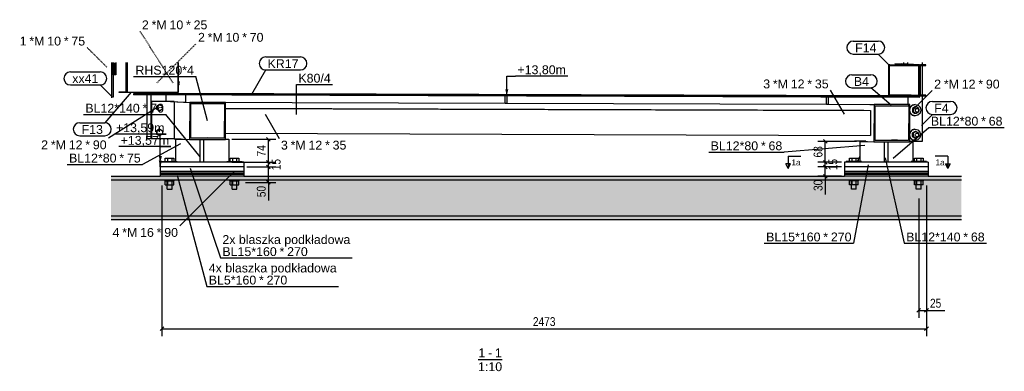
# Model space of a CAD drawing. Header units: millimetres. Extents: x 30 to 208467, y 44 to 15445.
# Tile 57 of 61: x 169083 to 172267, y 44 to 1182. Entities that reach past the tile are written whole.
import ezdxf

# ---------------------------------------------------------------- set-up
doc = ezdxf.new("R2010")
doc.units = ezdxf.units.MM
doc.linetypes.add('DXK_LINE_DOT2', pattern=[3.9198, 1.9599, -1.9599])
doc.linetypes.add('DXK_LINE_DOT4', pattern=[0.9408, 0.4704, -0.4704])
doc.styles.add('Arial', font='ARIAL.TTF', dxfattribs={"height": 0.2})
doc.styles.add('Arial Narrow', font='ARIALN.TTF', dxfattribs={"height": 0.2})

# ---------------------------------------------------------------- blocks, each defined once
blk = doc.blocks.new('Unknown-23 - 49521')
at = {"color": 5}
blk.add_line((170565.3, 82.5), (170643.1, 82.5), dxfattribs=at)
at = {"color": 5, "style": 'Arial'}
for s, height, p in [('1', 28.7, (170566.3, 90)), ('-', 28.7, (170597.6, 90)), ('1', 28.7, (170619.9, 90)), ('1:10', 28.65, (170565.3, 45))]:
    blk.add_text(s, height=height, dxfattribs=at).set_placement(p)
blk = doc.blocks.new('Part-49608 - 49521')
at = {"color": 7}
for p, q in [((169666.7, 720.6), (169666.7, 794.3)), ((169676.3, 794.3), (169678.7, 794.3)), ((169678.7, 720.6), (169678.7, 794.3))]:
    blk.add_line(p, q, dxfattribs=at)
blk = doc.blocks.new('Part-49609 - 49521')
at = {"color": 7}
for p, q in [((169586.7, 795.6), (169586.7, 720.6)), ((169586.7, 795.6), (169609.2, 795.5)), ((169586.7, 795.4), (169612.4, 795.3))]:
    blk.add_line(p, q, dxfattribs=at)
blk = doc.blocks.new('Part-49601 - 49521')
at = {"color": 7}
for p, q in [((169748.6, 895.5), (171813.3, 888.8)), ((169748.6, 894.5), (171834.4, 887.7)), ((171813.3, 888.8), (171834.4, 887.7)), ((171834.4, 887.7), (171834.1, 807.7)), ((169748.4, 814.5), (171834.1, 807.7))]:
    blk.add_line(p, q, dxfattribs=at)
blk = doc.blocks.new('Part-49602 - 49521')
at = {"color": 7}
for p, q in [((169605.6, 795.7), (169582.7, 796.8)), ((169605.6, 795.5), (169605.6, 795.7)), ((169678.7, 762.6), (169678.9, 762.6)), ((169678.7, 756.9), (169678.9, 757)), ((169586.3, 720.6), (169586.7, 721.8))]:
    blk.add_line(p, q, dxfattribs=at)
blk = doc.blocks.new('Part-49603 - 49521')
at = {"color": 7}
for p, q in [((171819.6, 788.5), (171783.4, 790.3)), ((171819.5, 788.3), (171819.6, 788.5)), ((171791.9, 720.6), (171799.7, 739.6))]:
    blk.add_line(p, q, dxfattribs=at)
blk = doc.blocks.new('Bolt-76078 - 49521')
at = {"color": 136}
for p, q in [((171961.9, 891.4), (171963.8, 898.5)), ((171963, 898.5), (171961.9, 894.4)), ((171969.6, 905.3), (171963, 898.5)), ((171963.8, 898.5), (171970.4, 905.2)), ((171978.6, 907.7), (171969.6, 905.3)), ((171970.1, 894.7), (171970, 883.7)), ((171979.3, 900.2), (171970.1, 894.7)), ((171970.1, 894.7), (171972.6, 894.6)), ((171970.4, 905.2), (171979.3, 907.7)), ((171981.8, 900), (171972.6, 894.6)), ((171972.6, 894.6), (171972.6, 883.6)), ((171978.6, 907.7), (171979.3, 907.7)), ((171979.3, 907.7), (171988.3, 905.2)), ((171981.8, 900), (171979.3, 900.2)), ((171979.6, 888.9), (171980.3, 891.9)), ((171980.3, 891.9), (171982.5, 894.1)), ((171991, 894.6), (171981.8, 900)), ((171981.8, 895.1), (171985.4, 894.9)), ((171982.5, 894.1), (171985.4, 894.9)), ((171985.4, 894.9), (171988.3, 894.1)), ((171988.3, 905.2), (171994.8, 898.4)), ((171988.3, 894.1), (171990.4, 891.9)), ((171990.4, 891.9), (171991.2, 888.9)), ((171991, 889.6), (171991, 894.6)), ((171994.8, 898.4), (171997.1, 889.2)), ((171963.7, 880), (171961.9, 887)), ((171961.9, 884.1), (171963, 880)), ((171963, 880), (171969.5, 873.2)), ((171970.2, 873.2), (171963.7, 880)), ((171969.5, 873.2), (171978.4, 870.7)), ((171972.6, 883.6), (171970, 883.7)), ((171970, 883.7), (171979.2, 878.2)), ((171979.2, 870.7), (171970.2, 873.2)), ((171981.8, 878.1), (171972.6, 883.6)), ((171978.4, 870.7), (171979.2, 870.7)), ((171981.8, 878.1), (171979.2, 878.2)), ((171988.1, 873.2), (171979.2, 870.7)), ((171980.3, 885.9), (171979.6, 888.9)), ((171982.4, 883.7), (171980.3, 885.9)), ((171991, 883.6), (171981.8, 878.1)), ((171981.8, 883.1), (171985.3, 882.9)), ((171985.3, 882.9), (171982.4, 883.7)), ((171988.2, 883.7), (171985.3, 882.9)), ((171994.7, 879.9), (171988.1, 873.2)), ((171990.4, 885.9), (171988.2, 883.7)), ((171991.2, 888.9), (171990.4, 885.9)), ((171991, 883.6), (171991, 888.2)), ((171997.1, 889.2), (171994.7, 879.9)), ((171961.6, 804), (171962.7, 800)), ((171961.7, 811.5), (171963.5, 818.5)), ((171962.7, 818.5), (171961.7, 814.5)), ((171963.4, 800), (171961.7, 806.9)), ((171969.3, 825.3), (171962.7, 818.5)), ((171962.7, 800), (171969.2, 793.2)), ((171969.9, 793.2), (171963.4, 800)), ((171963.5, 818.5), (171970.1, 825.2)), ((171978.3, 827.7), (171969.3, 825.3)), ((171969.8, 814.7), (171969.7, 803.7)), ((171972.3, 803.6), (171969.7, 803.7)), ((171969.7, 803.7), (171978.9, 798.2)), ((171979, 820.2), (171969.8, 814.7)), ((171969.8, 814.7), (171972.3, 814.6)), ((171970.1, 825.2), (171979, 827.7)), ((171981.5, 820.1), (171972.3, 814.6)), ((171972.3, 814.6), (171972.3, 803.6)), ((171981.5, 798.1), (171972.3, 803.6)), ((171978.3, 827.7), (171979, 827.7)), ((171981.5, 798.1), (171978.9, 798.2)), ((171979, 827.7), (171988, 825.2)), ((171981.5, 820.1), (171979, 820.2)), ((171979.3, 808.9), (171980, 811.9)), ((171980, 805.9), (171979.3, 808.9)), ((171980, 811.9), (171982.2, 814.1)), ((171982.1, 803.7), (171980, 805.9)), ((171990.7, 814.6), (171981.5, 820.1)), ((171981.5, 815.1), (171985.1, 814.9)), ((171990.7, 803.6), (171981.5, 798.1)), ((171981.5, 803.1), (171985, 802.9)), ((171985, 802.9), (171982.1, 803.7)), ((171982.2, 814.1), (171985.1, 814.9)), ((171987.9, 803.7), (171985, 802.9)), ((171985.1, 814.9), (171988, 814.1)), ((171994.4, 800), (171987.8, 793.2)), ((171990.1, 805.9), (171987.9, 803.7)), ((171988, 825.2), (171994.5, 818.5)), ((171988, 814.1), (171990.1, 811.9)), ((171990.1, 811.9), (171990.9, 808.9)), ((171990.9, 808.9), (171990.1, 805.9)), ((171990.7, 809.6), (171990.7, 814.6)), ((171990.7, 803.6), (171990.7, 808.2)), ((171996.8, 809.2), (171994.4, 800)), ((171994.5, 818.5), (171996.8, 809.2)), ((171969.2, 793.2), (171978.1, 790.8)), ((171978.9, 790.7), (171969.9, 793.2)), ((171978.1, 790.8), (171978.9, 790.7)), ((171987.8, 793.2), (171978.9, 790.7))]:
    blk.add_line(p, q, dxfattribs=at)
blk = doc.blocks.new('Part-49604 - 49521')
at = {"color": 7}
for p, q in [((169570.6, 917.4), (169632.7, 914.3)), ((169632.7, 914.3), (169632.3, 794.3)), ((169748.7, 914.3), (169632.7, 914.3)), ((169636.1, 798.3), (169636.5, 910.3)), ((169636.5, 910.3), (169744.8, 910.3)), ((169742.9, 914.6), (169748.7, 914.3)), ((169744.8, 910.3), (169744.5, 798.3)), ((169748.3, 794.3), (169748.7, 914.3)), ((169582.7, 796.8), (169632.3, 794.3)), ((169744.5, 798.3), (169636.1, 798.3)), ((169690.6, 801), (169744.5, 798.3)), ((169632.3, 794.3), (169676.3, 794.3)), ((169678.7, 794.3), (169748.3, 794.3))]:
    blk.add_line(p, q, dxfattribs=at)
blk = doc.blocks.new('Part-76048 - 49521')
blk.add_hatch(color=6).paths.add_polyline_path([(169430.1, 1043), (169427.6, 1043), (169427.6, 948.9), (169405, 948.9), (169405, 946.9), (169430.1, 946.9)])
at = {"color": 7}
for p, q in [((169427.6, 948.9), (169427.6, 1043)), ((169430.1, 1043), (169430.1, 946.9)), ((169595.3, 1043), (169595.3, 946.9)), ((169405, 946.9), (169405, 948.9)), ((169405, 948.9), (169427.6, 948.9)), ((169430.1, 946.9), (169405, 946.9)), ((169595.3, 946.9), (169430.1, 946.9))]:
    blk.add_line(p, q, dxfattribs=at)
blk = doc.blocks.new('Part-49605 - 49521')
at = {"color": 7}
for p, q in [((169807.7, 720.6), (169537.7, 720.6)), ((169537.7, 720.6), (169537.7, 705.6)), ((169807.7, 705.6), (169537.7, 705.6)), ((169807.7, 720.6), (169807.7, 705.6))]:
    blk.add_line(p, q, dxfattribs=at)
blk = doc.blocks.new('Part-49606 - 49521')
at = {"color": 7}
for p, q in [((172020.7, 720.6), (171750.7, 720.6)), ((171750.7, 720.6), (171750.7, 705.6)), ((172020.7, 705.6), (171750.7, 705.6)), ((172020.7, 720.6), (172020.7, 705.6))]:
    blk.add_line(p, q, dxfattribs=at)
blk = doc.blocks.new('Bolt-76079 - 49521')
at = {"color": 136}
for p, q in [((171766.8, 723.6), (171766.8, 733.6)), ((171766.8, 733.6), (171794.5, 733.6)), ((171773.7, 733.6), (171773.7, 723.6)), ((171787.6, 733.6), (171787.6, 723.6)), ((171794.5, 733.6), (171794.5, 723.6)), ((171976.8, 723.6), (171976.8, 733.6)), ((171976.8, 733.6), (172004.5, 733.6)), ((171983.7, 733.6), (171983.7, 723.6)), ((171997.6, 733.6), (171997.6, 723.6)), ((172004.5, 733.6), (172004.5, 723.6)), ((171805.7, 723.6), (171755.7, 723.6)), ((171755.7, 723.6), (171755.7, 720.6)), ((171772.7, 723.6), (171772.7, 720.6)), ((171788.7, 723.6), (171788.7, 720.6)), ((171805.7, 720.6), (171805.7, 723.6)), ((172015.7, 723.6), (171965.7, 723.6)), ((171965.7, 720.6), (171965.7, 723.6)), ((171982.7, 723.6), (171982.7, 720.6)), ((171998.7, 723.6), (171998.7, 720.6)), ((172015.7, 723.6), (172015.7, 720.6)), ((171765.7, 663.8), (171765.7, 660.8)), ((171795.7, 660.8), (171765.7, 660.8)), ((171766.8, 647.8), (171766.8, 660.8)), ((171794.5, 647.8), (171766.8, 647.8)), ((171772.7, 633.6), (171772.7, 663.8)), ((171773.7, 660.8), (171773.7, 647.8)), ((171787.6, 660.8), (171787.6, 647.8)), ((171788.7, 633.6), (171788.7, 663.8)), ((171794.5, 647.8), (171794.5, 660.8)), ((171795.7, 660.8), (171795.7, 663.8)), ((171975.7, 660.8), (171975.7, 663.8)), ((172005.7, 660.8), (171975.7, 660.8)), ((171976.8, 647.8), (171976.8, 660.8)), ((172004.5, 647.8), (171976.8, 647.8)), ((171982.7, 633.6), (171982.7, 663.8)), ((171983.7, 660.8), (171983.7, 647.8)), ((171997.6, 660.8), (171997.6, 647.8)), ((171998.7, 633.6), (171998.7, 663.8)), ((172004.5, 647.8), (172004.5, 660.8)), ((172005.7, 660.8), (172005.7, 663.8)), ((171788.7, 633.6), (171772.7, 633.6)), ((171998.7, 633.6), (171982.7, 633.6))]:
    blk.add_line(p, q, dxfattribs=at)
blk = doc.blocks.new('Part-49610 - 49521')
at = {"color": 7}
for p, q in [((169678.9, 720.6), (169678.9, 794.3)), ((169748.3, 795), (169758.9, 795)), ((169748.3, 794.9), (169758.9, 794.9)), ((169758.9, 795), (169758.9, 720.6))]:
    blk.add_line(p, q, dxfattribs=at)
blk = doc.blocks.new('Part-49614 - 49521')
at = {"color": 7}
for p, q in [((171879.7, 720.6), (171879.7, 787.2)), ((171891.7, 720.6), (171891.7, 787.2))]:
    blk.add_line(p, q, dxfattribs=at)
blk = doc.blocks.new('Part-49615 - 49521')
at = {"color": 7}
for p, q in [((171799.7, 788.4), (171799.7, 720.6)), ((171799.7, 788.4), (171822, 788.3)), ((171799.7, 788.3), (171825.2, 788.2))]:
    blk.add_line(p, q, dxfattribs=at)
blk = doc.blocks.new('Part-76037 - 49521')
at = {"color": 7}
for p, q in [((169508, 916.9), (169507.6, 796.9)), ((169580.5, 916.9), (169508, 916.9)), ((169510.5, 916.8), (169508, 916.9)), ((169510.1, 796.8), (169510.5, 916.8)), ((169583, 916.8), (169510.5, 916.8)), ((169580.5, 916.9), (169583, 916.8)), ((169583, 916.8), (169582.7, 796.8)), ((169510.1, 796.8), (169507.6, 796.9)), ((169582.7, 796.8), (169510.1, 796.8))]:
    blk.add_line(p, q, dxfattribs=at)
blk = doc.blocks.new('Part-49616 - 49521')
at = {"color": 7}
for p, q in [((171961.6, 787.9), (171971.7, 787.9)), ((171961.6, 787.7), (171971.7, 787.7)), ((171971.7, 787.9), (171971.7, 720.6))]:
    blk.add_line(p, q, dxfattribs=at)
blk = doc.blocks.new('Part-49635 - 49521')
at = {"color": 7}
for p, q in [((169807.7, 705.6), (169537.7, 705.6)), ((169537.7, 705.6), (169537.7, 690.6)), ((169807.7, 705.6), (169807.7, 690.6)), ((169807.7, 690.6), (169537.7, 690.6))]:
    blk.add_line(p, q, dxfattribs=at)
blk = doc.blocks.new('Part-76046 - 49521')
blk.add_hatch(color=6).paths.add_polyline_path([(169393.6, 1043), (169385.4, 1043), (169385.4, 1003.8), (169393.6, 1003.8)])
at = {"color": 7}
for p, q in [((169385.4, 1003.8), (169385.4, 1043)), ((169393.6, 1043), (169393.6, 1003.8)), ((169393.6, 1003.8), (169385.4, 1003.8))]:
    blk.add_line(p, q, dxfattribs=at)
blk = doc.blocks.new('Bolt-76080 - 49521')
at = {"color": 136}
for p, q in [((169553.8, 723.6), (169553.8, 733.6)), ((169553.8, 733.6), (169581.5, 733.6)), ((169560.7, 733.6), (169560.7, 723.6)), ((169574.6, 733.6), (169574.6, 723.6)), ((169581.5, 733.6), (169581.5, 723.6)), ((169763.8, 723.6), (169763.8, 733.6)), ((169763.8, 733.6), (169791.5, 733.6)), ((169770.7, 733.6), (169770.7, 723.6)), ((169784.6, 733.6), (169784.6, 723.6)), ((169791.5, 733.6), (169791.5, 723.6)), ((169542.7, 723.6), (169592.7, 723.6)), ((169542.7, 723.6), (169542.7, 720.6)), ((169559.7, 723.6), (169559.7, 720.6)), ((169575.7, 723.6), (169575.7, 720.6)), ((169592.7, 720.6), (169592.7, 723.6)), ((169752.7, 723.6), (169802.7, 723.6)), ((169752.7, 720.6), (169752.7, 723.6)), ((169769.7, 723.6), (169769.7, 720.6)), ((169785.7, 723.6), (169785.7, 720.6)), ((169802.7, 723.6), (169802.7, 720.6)), ((169552.7, 663.8), (169552.7, 660.8)), ((169552.7, 660.8), (169582.7, 660.8)), ((169553.8, 647.8), (169553.8, 660.8)), ((169553.8, 647.8), (169581.5, 647.8)), ((169559.7, 633.6), (169559.7, 663.8)), ((169560.7, 660.8), (169560.7, 647.8)), ((169574.6, 660.8), (169574.6, 647.8)), ((169575.7, 633.6), (169575.7, 663.8)), ((169581.5, 647.8), (169581.5, 660.8)), ((169582.7, 660.8), (169582.7, 663.8)), ((169762.7, 660.8), (169762.7, 663.8)), ((169762.7, 660.8), (169792.7, 660.8)), ((169763.8, 647.8), (169763.8, 660.8)), ((169763.8, 647.8), (169791.5, 647.8)), ((169769.7, 633.6), (169769.7, 663.8)), ((169770.7, 660.8), (169770.7, 647.8)), ((169784.6, 660.8), (169784.6, 647.8)), ((169785.7, 633.6), (169785.7, 663.8)), ((169791.5, 647.8), (169791.5, 660.8)), ((169792.7, 660.8), (169792.7, 663.8)), ((169559.7, 633.6), (169575.7, 633.6)), ((169769.7, 633.6), (169785.7, 633.6))]:
    blk.add_line(p, q, dxfattribs=at)
blk = doc.blocks.new('Part-49637 - 49521')
at = {"color": 7}
for p, q in [((169807.7, 680.6), (169537.7, 680.6)), ((169537.7, 680.6), (169537.7, 675.6)), ((169807.7, 675.6), (169537.7, 675.6)), ((169807.7, 680.6), (169807.7, 675.6))]:
    blk.add_line(p, q, dxfattribs=at)
blk = doc.blocks.new('Part-49638 - 49521')
at = {"color": 7}
for p, q in [((169807.7, 685.6), (169537.7, 685.6)), ((169537.7, 685.6), (169537.7, 680.6)), ((169807.7, 680.6), (169537.7, 680.6)), ((169807.7, 685.6), (169807.7, 680.6))]:
    blk.add_line(p, q, dxfattribs=at)
blk = doc.blocks.new('Part-49639 - 49521')
at = {"color": 7}
for p, q in [((169807.7, 690.6), (169537.7, 690.6)), ((169537.7, 690.6), (169537.7, 685.6)), ((169807.7, 685.6), (169537.7, 685.6)), ((169807.7, 690.6), (169807.7, 685.6))]:
    blk.add_line(p, q, dxfattribs=at)
blk = doc.blocks.new('Part-49640 - 49521')
at = {"color": 7}
for p, q in [((172020.7, 705.6), (171750.7, 705.6)), ((171750.7, 705.6), (171750.7, 690.6)), ((172020.7, 705.6), (172020.7, 690.6)), ((172020.7, 690.6), (171750.7, 690.6))]:
    blk.add_line(p, q, dxfattribs=at)
blk = doc.blocks.new('Part-49903 - 49521')
at = {"color": 7}
for p, q in [((171697.7, 931.6), (171697.6, 908.3)), ((171956.2, 907.4), (171956.3, 930.8)), ((171692.5, 908.5), (171697.6, 908.3)), ((171697.6, 908.3), (171956.2, 907.4))]:
    blk.add_line(p, q, dxfattribs=at)
blk = doc.blocks.new('Part-49642 - 49521')
at = {"color": 7}
for p, q in [((172020.7, 685.6), (171750.7, 685.6)), ((171750.7, 685.6), (171750.7, 680.6)), ((172020.7, 680.6), (171750.7, 680.6)), ((172020.7, 685.6), (172020.7, 680.6))]:
    blk.add_line(p, q, dxfattribs=at)
blk = doc.blocks.new('Part-49643 - 49521')
at = {"color": 7}
for p, q in [((172020.7, 690.6), (171750.7, 690.6)), ((171750.7, 690.6), (171750.7, 685.6)), ((172020.7, 685.6), (171750.7, 685.6)), ((172020.7, 690.6), (172020.7, 685.6))]:
    blk.add_line(p, q, dxfattribs=at)
blk = doc.blocks.new('Bolt-76038 - 49521')
at = {"color": 136}
for p, q in [((169534.6, 907.7), (169525.9, 902.5)), ((169525.9, 902.5), (169527.8, 902.4)), ((169525.9, 902.5), (169525.9, 892.1)), ((169525.9, 892.1), (169527.8, 892)), ((169525.9, 892.1), (169534.6, 886.9)), ((169527.8, 902.4), (169536.5, 907.6)), ((169527.8, 892), (169527.8, 902.4)), ((169536.5, 886.8), (169527.8, 892)), ((169536.5, 907.6), (169534.6, 907.7)), ((169536.5, 907.6), (169545.2, 902.4)), ((169545.2, 892), (169536.5, 886.8)), ((169545.2, 902.4), (169545.2, 892)), ((169534.6, 886.9), (169536.5, 886.8)), ((169534.4, 827.7), (169525.7, 822.5)), ((169525.7, 822.5), (169527.6, 822.4)), ((169525.7, 822.5), (169525.7, 812.1)), ((169525.7, 812.1), (169527.6, 812)), ((169525.7, 812.1), (169534.4, 806.9)), ((169527.6, 822.4), (169536.3, 827.6)), ((169527.6, 812), (169527.6, 822.4)), ((169536.3, 806.8), (169527.6, 812)), ((169534.4, 827.7), (169536.3, 827.6)), ((169534.4, 806.9), (169536.3, 806.8)), ((169536.3, 827.6), (169545, 822.4)), ((169545, 812), (169536.3, 806.8)), ((169545, 822.4), (169545, 812))]:
    blk.add_line(p, q, dxfattribs=at)
blk = doc.blocks.new('Part-49646 - 49521')
at = {"color": 7}
for p, q in [((172020.7, 680.6), (171750.7, 680.6)), ((171750.7, 680.6), (171750.7, 675.6)), ((172020.7, 675.6), (171750.7, 675.6)), ((172020.7, 680.6), (172020.7, 675.6))]:
    blk.add_line(p, q, dxfattribs=at)
blk = doc.blocks.new('Part-49647 - 49521')
blk.add_hatch(color=96).paths.add_polyline_path([(169378.7, 535.8), (172128.3, 535.8), (172128.3, 675.8), (172020.7, 675.8), (172020.7, 675.6), (171750.7, 675.6), (171750.7, 675.8), (169807.7, 675.8), (169807.7, 675.6), (169537.7, 675.6), (169537.7, 675.8), (169378.7, 675.8)])
at = {"color": 96}
for p, q in [((169378.7, 675.8), (169537.7, 675.8)), ((169807.7, 675.8), (171750.7, 675.8)), ((172020.7, 675.8), (172128.3, 675.8)), ((169378.7, 663.8), (172128.3, 663.8)), ((169378.7, 547.8), (172128.3, 547.8)), ((169378.7, 535.8), (172128.3, 535.8))]:
    blk.add_line(p, q, dxfattribs=at)
blk = doc.blocks.new('Part-76043 - 49521')
at = {"color": 7}
for p, q in [((169572.6, 943.5), (169450.6, 941.9)), ((169450.6, 941.9), (171991.8, 933.7)), ((169450.6, 941.9), (169450.6, 938.9)), ((171991.8, 930.7), (169450.6, 938.9)), ((171893.9, 935.9), (169572.6, 943.5)), ((171991.8, 933.7), (171949.8, 935.8)), ((171991.8, 933.7), (171991.8, 930.7))]:
    blk.add_line(p, q, dxfattribs=at)
blk = doc.blocks.new('Part-49899 - 49521')
at = {"color": 7}
for p, q in [((169618.9, 938.4), (169618.8, 915)), ((170653.1, 911.7), (170653.2, 935)), ((169570.6, 917.4), (169618.8, 915)), ((169618.8, 915), (170653.1, 911.7))]:
    blk.add_line(p, q, dxfattribs=at)
blk = doc.blocks.new('Part-76061 - 49521')
at = {"color": 7}
blk.add_line((169595.3, 946.9), (169595.3, 1043), dxfattribs=at)
blk = doc.blocks.new('Part-49900 - 49521')
at = {"color": 7}
for p, q in [((170658.3, 935), (170658.3, 911.7)), ((171692.5, 908.3), (171692.6, 931.6)), ((170653.1, 911.9), (170658.3, 911.7)), ((170658.3, 911.7), (171692.5, 908.3))]:
    blk.add_line(p, q, dxfattribs=at)
blk = doc.blocks.new('Bolt-76067 - 49521')
at = {"color": 136}
for p, q in [((169595.3, 1021.5), (169598.1, 1021.5)), ((169598.8, 1020.8), (169598.1, 1021.5)), ((169599.2, 1019), (169598.8, 1020.8)), ((169599.4, 1016.5), (169599.2, 1019)), ((169595.3, 1011.5), (169598.1, 1011.5)), ((169598.1, 1011.5), (169598.7, 1012.2)), ((169598.7, 1012.2), (169599.2, 1014)), ((169599.2, 1014), (169599.4, 1016.5)), ((169595.3, 981.6), (169598, 981.6)), ((169595.3, 971.6), (169598, 971.6)), ((169598.6, 980.9), (169598, 981.6)), ((169598, 971.6), (169598.6, 972.2)), ((169599.1, 979), (169598.6, 980.9)), ((169598.6, 972.2), (169599.1, 974)), ((169599.3, 976.5), (169599.1, 979)), ((169599.1, 974), (169599.3, 976.5))]:
    blk.add_line(p, q, dxfattribs=at)
blk = doc.blocks.new('Part-76035 - 49521')
at = {"color": 7}
for p, q in [((169494.9, 797.6), (169495.3, 938.8)), ((169495.3, 942.5), (169495.3, 946.9)), ((169507.6, 796.9), (169508, 938.7)), ((169508, 942.7), (169508.1, 946.9)), ((169556.3, 916.9), (169556.4, 938.6)), ((169556.4, 943.3), (169556.4, 946.9)), ((169507.6, 796.9), (169494.9, 797.6))]:
    blk.add_line(p, q, dxfattribs=at)
blk = doc.blocks.new('Part-76039 - 49521')
at = {"color": 7}
for p, q in [((171942.1, 1039.3), (171942.1, 1043)), ((171954.8, 1038.6), (171954.8, 1043)), ((172002.8, 938.2), (172003.1, 1033.7)), ((172003.1, 1036.2), (172003.1, 1043)), ((171954.4, 935.5), (171954.4, 935.8)), ((172002.3, 788.8), (172002.8, 935.7)), ((171961.6, 788.8), (172002.3, 788.8))]:
    blk.add_line(p, q, dxfattribs=at)
blk = doc.blocks.new('Part-76040 - 49521')
at = {"color": 7}
for p, q in [((171912.7, 1039.8), (171992.6, 1035.8)), ((171933.4, 1039.7), (172013.8, 1035.7)), ((171994.1, 937.8), (171994.5, 1033.8)), ((172013.8, 1035.7), (171995.7, 1035.7)), ((171996.1, 937.7), (171996.4, 1033.7)), ((171996.4, 1033.7), (172013.8, 1033.7)), ((172013.8, 1033.7), (172013.8, 1035.7)), ((171992.4, 935.8), (171994.1, 935.7)), ((171994.1, 935.7), (171994.1, 935.8)), ((171994.1, 935.7), (172013.5, 935.7)), ((171996.1, 938.6), (172013.5, 937.7)), ((172013.5, 937.7), (171996.1, 937.7)), ((172013.5, 935.7), (172013.5, 937.7))]:
    blk.add_line(p, q, dxfattribs=at)
blk = doc.blocks.new('Part-76044 - 49521')
blk.add_hatch(color=6).paths.add_polyline_path([(169385.4, 1043), (169380.4, 1043), (169380.4, 930.8), (169385.4, 930.8)])
at = {"color": 7}
for p, q in [((169380.4, 930.8), (169380.4, 1043)), ((169385.4, 1043), (169385.4, 930.8)), ((169378.7, 930.8), (169380.4, 930.8)), ((169385.4, 930.8), (169380.4, 930.8))]:
    blk.add_line(p, q, dxfattribs=at)
blk = doc.blocks.new('Part-76049 - 49521')
blk.add_hatch(color=6).paths.add_polyline_path([(171896.9, 1035.8), (171894.4, 1035.8), (171894.4, 935.8), (171896.9, 935.8), (171896.9, 937.8), (171896.4, 937.8), (171896.4, 1033.8), (171896.9, 1033.8)])
at = {"color": 7}
for p, q in [((171893.9, 1035.8), (171894.4, 1035.8)), ((171893.9, 935.8), (171893.9, 1035.8)), ((171896.9, 1035.8), (171894.4, 1035.8)), ((171894.4, 1035.8), (171894.4, 935.8)), ((171896.4, 1033.8), (171896.9, 1033.8)), ((171896.4, 937.8), (171896.4, 1033.8)), ((171896.9, 1033.8), (171896.9, 1035.8)), ((171894.4, 935.8), (171893.9, 935.8)), ((171894.4, 935.8), (171896.9, 935.8)), ((171896.9, 937.8), (171896.4, 937.8)), ((171896.9, 935.8), (171896.9, 937.8))]:
    blk.add_line(p, q, dxfattribs=at)
blk = doc.blocks.new('Part-76055 - 49521')
for points in [[(171966.1, 1035.8), (171896.9, 1035.8), (171896.9, 1033.8), (171966.1, 1033.8)], [(171966.1, 937.8), (171896.9, 937.8), (171896.9, 935.8), (171966.1, 935.8)]]:
    blk.add_hatch(color=6).paths.add_polyline_path(points)
at = {"color": 7}
for p, q in [((171893.9, 935.8), (171893.9, 1035.8)), ((171896.9, 1033.8), (171896.9, 1035.8)), ((171896.9, 1035.8), (171966.1, 1035.8)), ((171896.9, 1033.8), (171966.1, 1033.8)), ((171966.1, 1035.8), (171995.7, 1035.8)), ((171966.1, 1033.8), (171966.1, 1035.8)), ((171966.1, 1033.8), (171995.7, 1033.8)), ((171991.1, 937.8), (171991.1, 1033.8)), ((171995.7, 1033.8), (171995.7, 1035.8)), ((171966.1, 937.8), (171896.9, 937.8)), ((171896.9, 937.8), (171896.9, 935.8)), ((171896.9, 935.8), (171966.1, 935.8)), ((171966.1, 937.8), (171995.7, 937.8)), ((171966.1, 935.8), (171966.1, 937.8)), ((171995.7, 935.8), (171966.1, 935.8)), ((171995.7, 937.8), (171995.7, 935.8))]:
    blk.add_line(p, q, dxfattribs=at)
blk = doc.blocks.new('Part-76069 - 49521')
at = {"color": 7}
for p, q in [((171832.1, 907.8), (171845.9, 907.2)), ((171845.9, 907.2), (171845.5, 787.2)), ((171962, 907.2), (171845.9, 907.2)), ((171849.4, 791.2), (171849.8, 903.2)), ((171849.8, 903.2), (171958.1, 903.2)), ((171956.2, 907.4), (171962, 907.2)), ((171958.1, 903.2), (171957.7, 791.2)), ((171961.6, 787.2), (171962, 907.2)), ((171783.4, 790.3), (171845.5, 787.2)), ((171845.5, 787.2), (171961.6, 787.2)), ((171957.7, 791.2), (171849.4, 791.2)), ((171903.4, 793.9), (171957.7, 791.2))]:
    blk.add_line(p, q, dxfattribs=at)
blk = doc.blocks.new('StraightDimension-50742 - 49521')
at = {"color": 174}
for p, q in [((172015.7, 645.6), (172015.7, 217.4)), ((171990.7, 603.6), (171990.7, 217.4)), ((171996.7, 247.4), (171984.7, 235.4)), ((171990.7, 241.4), (172015.7, 241.4)), ((172009.7, 235.4), (172021.7, 247.4)), ((172015.7, 241.4), (172074.6, 241.4)), ((172015.7, 241.4), (172074.6, 241.4))]:
    blk.add_line(p, q, dxfattribs=at)
at = {"color": 30, "style": 'Arial Narrow'}
blk.add_text('25', height=28.63, dxfattribs=at).set_placement((172026.9, 250.4))
blk = doc.blocks.new('StraightDimension-50852 - 49521')
at = {"color": 174}
for p, q in [((169542.7, 645.6), (169542.7, 158)), ((172015.7, 645.6), (172015.7, 158)), ((169548.7, 188), (169536.7, 176)), ((169542.7, 182), (172015.7, 182)), ((172009.7, 176), (172021.7, 188))]:
    blk.add_line(p, q, dxfattribs=at)
at = {"color": 30, "style": 'Arial Narrow'}
blk.add_text('2473', height=28.63, dxfattribs=at).set_placement((170742.7, 191))
blk = doc.blocks.new('StraightDimension-50863 - 49521')
at = {"color": 174}
for p, q in [((171789.7, 788.3), (171664.2, 788.3)), ((171694.2, 782.3), (171682.2, 794.3)), ((171688.2, 720.6), (171688.2, 788.3)), ((171740.7, 720.6), (171664.2, 720.6)), ((171682.2, 726.6), (171694.2, 714.6))]:
    blk.add_line(p, q, dxfattribs=at)
at = {"color": 30, "style": 'Arial Narrow'}
blk.add_text('68', height=28.63, rotation=90.0002, dxfattribs=at).set_placement((171679.2, 736.2))
blk = doc.blocks.new('StraightDimension-50864 - 49521')
at = {"color": 174}
for p, q in [((171740.7, 720.6), (171664.2, 720.6)), ((171740.7, 705.6), (171664.2, 705.6)), ((171682.2, 726.6), (171694.2, 714.6)), ((171694.2, 699.6), (171682.2, 711.6)), ((171688.2, 705.6), (171688.2, 720.6))]:
    blk.add_line(p, q, dxfattribs=at)
at = {"color": 30, "style": 'Arial Narrow'}
blk.add_text('15', height=28.63, rotation=90.0002, dxfattribs=at).set_placement((171727.2, 694.8))
blk = doc.blocks.new('StraightDimension-50865 - 49521')
at = {"color": 174}
for p, q in [((171740.7, 705.6), (171664.2, 705.6)), ((171694.2, 699.6), (171682.2, 711.6)), ((171688.2, 675.6), (171688.2, 705.6)), ((171740.7, 675.6), (171664.2, 675.6)), ((171682.2, 681.6), (171694.2, 669.6)), ((171688.2, 675.6), (171688.2, 616.6)), ((171688.2, 675.6), (171688.2, 616.6))]:
    blk.add_line(p, q, dxfattribs=at)
at = {"color": 30, "style": 'Arial Narrow'}
blk.add_text('30', height=28.63, rotation=90.0002, dxfattribs=at).set_placement((171679.2, 627.8))
blk = doc.blocks.new('StraightDimension-50905 - 49521')
at = {"color": 174}
for p, q in [((169893.5, 788.9), (169881.5, 800.9)), ((169768.9, 794.9), (169911.5, 794.9)), ((169887.5, 720.6), (169887.5, 794.9)), ((169768.9, 720.6), (169911.5, 720.6)), ((169881.5, 726.6), (169893.5, 714.6))]:
    blk.add_line(p, q, dxfattribs=at)
at = {"color": 30, "style": 'Arial Narrow'}
blk.add_text('74', height=28.63, rotation=90.0002, dxfattribs=at).set_placement((169878.5, 739.5))
blk = doc.blocks.new('StraightDimension-50906 - 49521')
at = {"color": 174}
for p, q in [((169768.9, 720.6), (169911.5, 720.6)), ((169817.7, 705.6), (169911.5, 705.6)), ((169881.5, 726.6), (169893.5, 714.6)), ((169893.5, 699.6), (169881.5, 711.6)), ((169887.5, 705.6), (169887.5, 720.6))]:
    blk.add_line(p, q, dxfattribs=at)
at = {"color": 30, "style": 'Arial Narrow'}
blk.add_text('15', height=28.63, rotation=90.0002, dxfattribs=at).set_placement((169926.5, 694.8))
blk = doc.blocks.new('StraightDimension-76478 - 49521')
at = {"color": 174}
for p, q in [((169817.7, 705.6), (169911.5, 705.6)), ((169893.5, 699.6), (169881.5, 711.6)), ((169887.5, 655.6), (169887.5, 705.6)), ((169812.7, 655.6), (169911.5, 655.6)), ((169881.5, 661.6), (169893.5, 649.6)), ((169887.5, 655.6), (169887.5, 596.6)), ((169887.5, 655.6), (169887.5, 596.6))]:
    blk.add_line(p, q, dxfattribs=at)
at = {"color": 30, "style": 'Arial Narrow'}
blk.add_text('50', height=28.63, rotation=90.0002, dxfattribs=at).set_placement((169878.5, 607.8))
blk = doc.blocks.new('Mark-76141 - 49521')
at = {"color": 136}
blk.add_line((171750.2, 875.8), (171705.2, 953.7), dxfattribs=at)
at = {"color": 30, "style": 'Arial'}
for s, height, p in [('3', 28.7, (171487.5, 959.7)), ('*M', 28.65, (171518.7, 959.7)), ('12', 28.65, (171576.6, 959.7)), ('*', 28.7, (171630.1, 959.7)), ('35', 28.65, (171654.7, 959.7))]:
    blk.add_text(s, height=height, dxfattribs=at).set_placement(p)
blk = doc.blocks.new('SectionMark-51041 - 49521')
for points in [[(171568.7, 715.6), (171576.2, 715.6), (171568.7, 700.6)], [(172076.7, 715.6), (172084.2, 715.6), (172084.2, 700.6)]]:
    blk.add_hatch(color=5).paths.add_polyline_path(points)
at = {"color": 5}
for p, q in [((171568.7, 740.6), (171608.7, 740.6)), ((171568.7, 740.6), (171568.7, 700.6)), ((172084.2, 740.6), (172044.2, 740.6)), ((172084.2, 740.6), (172084.2, 700.6)), ((171568.7, 700.6), (171561.2, 715.6)), ((171576.2, 715.6), (171561.2, 715.6)), ((171568.7, 700.6), (171576.2, 715.6)), ((172076.7, 715.6), (172091.7, 715.6)), ((172084.2, 700.6), (172076.7, 715.6)), ((172091.7, 715.6), (172084.2, 700.6))]:
    blk.add_line(p, q, dxfattribs=at)
at = {"color": 5, "style": 'Arial'}
for p in [(171578.7, 710.6), (172044.6, 710.6)]:
    blk.add_text('1a', height=19.1, dxfattribs=at).set_placement(p)
blk = doc.blocks.new('Mark-50471 - 49521')
at = {"color": 136}
for p, q in [((169592, 679.3), (169688.4, 319.3)), ((169688.4, 319.3), (170114.1, 319.3))]:
    blk.add_line(p, q, dxfattribs=at)
at = {"color": 30, "style": 'Arial'}
for s, height, p in [('4x blaszka podkładowa', 28.652, (169694.4, 364.3)), ('BL5*160', 28.65, (169694.4, 325.3)), ('*', 28.7, (169856.9, 325.3)), ('270', 28.65, (169881.5, 325.3))]:
    blk.add_text(s, height=height, dxfattribs=at).set_placement(p)
blk = doc.blocks.new('Mark-49651 - 49521')
at = {"color": 136}
for p, q in [((169978.3, 875.4), (169978.3, 972.3)), ((169978.3, 972.3), (170094.9, 972.3))]:
    blk.add_line(p, q, dxfattribs=at)
at = {"color": 30, "style": 'Arial'}
blk.add_text('K80/4', height=28.65, dxfattribs=at).set_placement((169984.3, 978.3))
blk = doc.blocks.new('Mark-49654 - 49521')
at = {"color": 136}
for p in [(169451.3, 998.2), (169690.5, 854.3)]:
    blk.add_line(p, (169652.3, 998.2), dxfattribs=at)
at = {"color": 30, "style": 'Arial'}
blk.add_text('RHS120*4', height=28.65, dxfattribs=at).set_placement((169457.3, 1004.2))
blk = doc.blocks.new('Mark-49656 - 49521')
at = {"color": 136}
for p in [(171826.7, 712.9), (171491, 458.7)]:
    blk.add_line(p, (171779.1, 458.7), dxfattribs=at)
at = {"color": 30, "style": 'Arial'}
for s, height, p in [('BL15*160', 28.65, (171497, 464.7)), ('*', 28.7, (171681.8, 464.7)), ('270', 28.65, (171706.4, 464.7))]:
    blk.add_text(s, height=height, dxfattribs=at).set_placement(p)
blk = doc.blocks.new('Mark-49658 - 49521')
at = {"color": 136}
for p in [(169289.3, 875.3), (169666.7, 738.2)]:
    blk.add_line(p, (169555.1, 875.3), dxfattribs=at)
at = {"color": 30, "style": 'Arial'}
for s, height, p in [('BL12*140', 28.65, (169295.3, 881.3)), ('*', 28.7, (169480, 881.3)), ('76', 28.65, (169504.6, 881.3))]:
    blk.add_text(s, height=height, dxfattribs=at).set_placement(p)
blk = doc.blocks.new('Unknown-50646 - 49521')
blk.add_hatch(color=6).paths.add_polyline_path([(170663.3, 956.6), (170658.3, 936.6), (170653.3, 956.6)])
at = {"color": 6}
for p, q in [((170658.3, 936.6), (170658.3, 999.6)), ((170658.3, 999.6), (170686.7, 999.6)), ((170855.5, 999.6), (170686.7, 999.6))]:
    blk.add_line(p, q, dxfattribs=at)
at = {"color": 6, "style": 'Arial'}
blk.add_text('+13,80m', height=28.65, dxfattribs=at).set_placement((170692.7, 1005.6))
blk = doc.blocks.new('Mark-49659 - 49521')
at = {"color": 136}
for p in [(169603, 780.3), (169236.6, 713.9)]:
    blk.add_line(p, (169480.2, 713.9), dxfattribs=at)
at = {"color": 30, "style": 'Arial'}
for s, height, p in [('BL12*80', 28.65, (169242.6, 719.9)), ('*', 28.7, (169405.1, 719.9)), ('75', 28.65, (169429.7, 719.9))]:
    blk.add_text(s, height=height, dxfattribs=at).set_placement(p)
blk = doc.blocks.new('Mark-49661 - 49521')
at = {"color": 136}
for p, q in [((171882.4, 734.5), (171943.9, 458.7)), ((171943.9, 458.7), (172209.7, 458.7))]:
    blk.add_line(p, q, dxfattribs=at)
at = {"color": 30, "style": 'Arial'}
for s, height, p in [('BL12*140', 28.65, (171949.9, 464.7)), ('*', 28.7, (172134.7, 464.7)), ('68', 28.65, (172159.2, 464.7))]:
    blk.add_text(s, height=height, dxfattribs=at).set_placement(p)
blk = doc.blocks.new('Mark-49662 - 49521')
at = {"color": 136}
for p in [(171816, 774.5), (171311.6, 753.6)]:
    blk.add_line(p, (171555.2, 753.6), dxfattribs=at)
at = {"color": 30, "style": 'Arial'}
for s, height, p in [('BL12*80', 28.65, (171317.6, 759.6)), ('*', 28.7, (171480.1, 759.6)), ('68', 28.65, (171504.7, 759.6))]:
    blk.add_text(s, height=height, dxfattribs=at).set_placement(p)
blk = doc.blocks.new('Mark-49663 - 49521')
at = {"color": 136}
for p, q in [((171908, 734.4), (172023.7, 833.3)), ((172023.7, 833.3), (172267.3, 833.3))]:
    blk.add_line(p, q, dxfattribs=at)
at = {"color": 30, "style": 'Arial'}
for s, height, p in [('BL12*80', 28.65, (172029.7, 839.3)), ('*', 28.7, (172192.2, 839.3)), ('68', 28.65, (172216.8, 839.3))]:
    blk.add_text(s, height=height, dxfattribs=at).set_placement(p)
blk = doc.blocks.new('Unknown-50629 - 49521')
blk.add_hatch(color=6).paths.add_polyline_path([(169542.7, 740.6), (169537.7, 720.6), (169532.7, 740.6)])
at = {"color": 6}
for p, q in [((169557.1, 812.1), (169388.3, 812.1)), ((169537.7, 720.6), (169537.7, 812.1)), ((169537.7, 812.1), (169557.1, 812.1))]:
    blk.add_line(p, q, dxfattribs=at)
at = {"color": 6, "style": 'Arial'}
blk.add_text('+13,59m', height=28.65, dxfattribs=at).set_placement((169394.3, 818.1))
blk = doc.blocks.new('Mark-50430 - 49521')
at = {"color": 136}
for p, q in [((169634.4, 702.1), (169732.5, 411.3)), ((169732.5, 411.3), (170158.2, 411.3))]:
    blk.add_line(p, q, dxfattribs=at)
at = {"color": 30, "style": 'Arial'}
for s, height, p in [('2x blaszka podkładowa', 28.652, (169738.5, 456.3)), ('BL15*160', 28.65, (169738.5, 417.3)), ('*', 28.7, (169923.2, 417.3)), ('270', 28.65, (169947.8, 417.3))]:
    blk.add_text(s, height=height, dxfattribs=at).set_placement(p)
blk = doc.blocks.new('Unknown-50639 - 49521')
blk.add_hatch(color=6).paths.add_polyline_path([(169542.7, 725.6), (169537.7, 705.6), (169532.7, 725.6)])
at = {"color": 6}
for p, q in [((169572.1, 771.2), (169403.3, 771.2)), ((169537.7, 705.6), (169537.7, 771.2)), ((169537.7, 771.2), (169572.1, 771.2))]:
    blk.add_line(p, q, dxfattribs=at)
at = {"color": 6, "style": 'Arial'}
blk.add_text('+13,57m', height=28.65, dxfattribs=at).set_placement((169409.3, 777.2))
blk = doc.blocks.new('Mark-76139 - 49521')
at = {"color": 136}
blk.add_line((169527, 897.7), (169370.1, 798.8), dxfattribs=at)
at = {"color": 30, "style": 'Arial'}
for s, height, p in [('2', 28.7, (169152.4, 762.8)), ('*M', 28.65, (169183.6, 762.8)), ('12', 28.65, (169241.5, 762.8)), ('*', 28.7, (169295, 762.8)), ('90', 28.65, (169319.6, 762.8))]:
    blk.add_text(s, height=height, dxfattribs=at).set_placement(p)
blk = doc.blocks.new('Mark-76140 - 49521')
at = {"color": 136, "linetype": 'DXK_LINE_DOT4'}
blk.add_line((169364.3, 1028.8), (169300.6, 1092.4), dxfattribs=at)
at = {"color": 30, "style": 'Arial'}
for s, height, p in [('1', 28.7, (169082.9, 1098.4)), ('*M', 28.65, (169114.2, 1098.4)), ('10', 28.65, (169172.1, 1098.4)), ('*', 28.7, (169225.6, 1098.4)), ('75', 28.65, (169250.1, 1098.4))]:
    blk.add_text(s, height=height, dxfattribs=at).set_placement(p)
blk = doc.blocks.new('Mark-76142 - 49521')
at = {"color": 136}
blk.add_line((169876.8, 875.8), (169921.8, 797.8), dxfattribs=at)
at = {"color": 30, "style": 'Arial'}
for s, height, p in [('3', 28.7, (169927.8, 761.8)), ('*M', 28.65, (169959, 761.8)), ('12', 28.65, (170016.9, 761.8)), ('*', 28.7, (170070.4, 761.8)), ('35', 28.65, (170095, 761.8))]:
    blk.add_text(s, height=height, dxfattribs=at).set_placement(p)
blk = doc.blocks.new('Mark-76143 - 49521')
at = {"color": 136, "linetype": 'DXK_LINE_DOT2'}
blk.add_line((169579, 976.6), (169472.1, 1144.8), dxfattribs=at)
at = {"color": 30, "style": 'Arial'}
for s, height, p in [('2', 28.7, (169478.1, 1150.8)), ('*M', 28.65, (169509.4, 1150.8)), ('10', 28.65, (169567.3, 1150.8)), ('*', 28.7, (169620.8, 1150.8)), ('25', 28.65, (169645.4, 1150.8))]:
    blk.add_text(s, height=height, dxfattribs=at).set_placement(p)
blk = doc.blocks.new('Mark-76144 - 49521')
at = {"color": 136, "linetype": 'DXK_LINE_DOT2'}
blk.add_line((169526.4, 977.2), (169653.6, 1104.5), dxfattribs=at)
at = {"color": 30, "style": 'Arial'}
for s, height, p in [('2', 28.7, (169659.6, 1110.5)), ('*M', 28.65, (169690.9, 1110.5)), ('10', 28.65, (169748.8, 1110.5)), ('*', 28.7, (169802.3, 1110.5)), ('70', 28.65, (169826.9, 1110.5))]:
    blk.add_text(s, height=height, dxfattribs=at).set_placement(p)
blk = doc.blocks.new('Mark-76145 - 49521')
at = {"color": 136}
blk.add_line((171970.9, 889.6), (172034.5, 953.3), dxfattribs=at)
at = {"color": 30, "style": 'Arial'}
for s, height, p in [('2', 28.7, (172040.5, 959.3)), ('*M', 28.65, (172071.7, 959.3)), ('12', 28.65, (172129.6, 959.3)), ('*', 28.7, (172183.1, 959.3)), ('90', 28.65, (172207.7, 959.3))]:
    blk.add_text(s, height=height, dxfattribs=at).set_placement(p)
blk = doc.blocks.new('Mark-76146 - 49521')
at = {"color": 136}
blk.add_line((169777.7, 692.2), (169600.9, 515.4), dxfattribs=at)
at = {"color": 30, "style": 'Arial'}
for s, height, p in [('*M', 28.65, (169414.4, 479.4)), ('*', 28.7, (169525.8, 479.4)), ('4', 28.7, (169383.2, 479.4)), ('16', 28.65, (169472.3, 479.4)), ('90', 28.65, (169550.4, 479.4))]:
    blk.add_text(s, height=height, dxfattribs=at).set_placement(p)
blk = doc.blocks.new('Mark-76149 - 49521')
at = {"color": 136}
for p, q in [((172034.7, 917.4), (172093.4, 917.4)), ((171999.4, 840), (172034.7, 875.4)), ((172034.7, 875.4), (172093.4, 875.4))]:
    blk.add_line(p, q, dxfattribs=at)
for centre, start, end in [((172034.7, 896.4), 90, 270), ((172093.4, 896.4), 270, 90)]:
    blk.add_arc(centre, 21, start, end, dxfattribs=at)
at = {"color": 30, "style": 'Arial'}
blk.add_text('F4', height=28.65, dxfattribs=at).set_placement((172040.7, 881.4))
blk = doc.blocks.new('Mark-76151 - 49521')
at = {"color": 136}
for p, q in [((169878.6, 1061.2), (169990.7, 1061.2)), ((169833.6, 941.2), (169878.6, 1019.2)), ((169878.6, 1019.2), (169990.7, 1019.2))]:
    blk.add_line(p, q, dxfattribs=at)
for centre, start, end in [((169878.6, 1040.2), 90, 270), ((169990.7, 1040.2), 270, 90)]:
    blk.add_arc(centre, 21, start, end, dxfattribs=at)
at = {"color": 30, "style": 'Arial'}
blk.add_text('KR17', height=28.65, dxfattribs=at).set_placement((169884.6, 1025.2))
blk = doc.blocks.new('Mark-76152 - 49521')
at = {"color": 136}
for p, q in [((169246.9, 1012.9), (169343.4, 1012.9)), ((169246.9, 970.9), (169343.4, 970.9)), ((169378.8, 935.5), (169343.4, 970.9))]:
    blk.add_line(p, q, dxfattribs=at)
for centre, start, end in [((169246.9, 991.9), 90, 270), ((169343.4, 991.9), 270, 90)]:
    blk.add_arc(centre, 21, start, end, dxfattribs=at)
at = {"color": 30, "style": 'Arial'}
blk.add_text('xx41', height=28.65, dxfattribs=at).set_placement((169252.9, 976.9))
blk = doc.blocks.new('Mark-76154 - 49521')
at = {"color": 136}
for p, q in [((169443.5, 947.3), (169358, 848.4)), ((169277.1, 848.4), (169358, 848.4)), ((169277.1, 806.4), (169358, 806.4))]:
    blk.add_line(p, q, dxfattribs=at)
for centre, start, end in [((169277.1, 827.4), 90, 270), ((169358, 827.4), 270, 90)]:
    blk.add_arc(centre, 21, start, end, dxfattribs=at)
at = {"color": 30, "style": 'Arial'}
blk.add_text('F13', height=28.65, dxfattribs=at).set_placement((169283.1, 812.4))
blk = doc.blocks.new('Mark-76155 - 49521')
at = {"color": 136}
for p, q in [((171778.8, 1112.6), (171859.7, 1112.6)), ((171778.8, 1070.6), (171859.7, 1070.6)), ((171895.1, 1035.3), (171859.7, 1070.6))]:
    blk.add_line(p, q, dxfattribs=at)
for centre, start, end in [((171778.8, 1091.6), 90, 270), ((171859.7, 1091.6), 270, 90)]:
    blk.add_arc(centre, 21, start, end, dxfattribs=at)
at = {"color": 30, "style": 'Arial'}
blk.add_text('F14', height=28.65, dxfattribs=at).set_placement((171784.8, 1076.6))
blk = doc.blocks.new('Mark-76160 - 49521')
at = {"color": 136}
for p, q in [((171774.6, 1003.7), (171835.5, 1003.7)), ((171774.6, 961.7), (171835.5, 961.7)), ((171901.4, 905.4), (171835.5, 961.7))]:
    blk.add_line(p, q, dxfattribs=at)
for centre, start, end in [((171774.6, 982.7), 90, 270), ((171835.5, 982.7), 270, 90)]:
    blk.add_arc(centre, 21, start, end, dxfattribs=at)
at = {"color": 30, "style": 'Arial'}
blk.add_text('B4', height=28.65, dxfattribs=at).set_placement((171780.6, 967.7))

msp = doc.modelspace()

# ---------------------------------------------------------------- block references
for name in ['Mark-76143 - 49521', 'Mark-76140 - 49521', 'Mark-76144 - 49521', 'Mark-76155 - 49521', 'Mark-76151 - 49521', 'Part-76044 - 49521', 'Part-76046 - 49521', 'Part-76048 - 49521', 'Mark-49654 - 49521', 'Part-76061 - 49521', 'Bolt-76067 - 49521', 'Unknown-50646 - 49521', 'Part-76049 - 49521', 'Part-76055 - 49521', 'Part-76040 - 49521', 'Part-76039 - 49521', 'Mark-76152 - 49521', 'Mark-49651 - 49521', 'Mark-76141 - 49521', 'Mark-76160 - 49521', 'Mark-76145 - 49521', 'Mark-76154 - 49521', 'Part-76043 - 49521', 'Part-76035 - 49521', 'Part-49899 - 49521', 'Part-49900 - 49521', 'Part-49903 - 49521', 'Mark-76139 - 49521', 'Mark-49658 - 49521', 'Part-76037 - 49521', 'Bolt-76038 - 49521', 'Part-49604 - 49521', 'Part-49601 - 49521', 'Part-76069 - 49521', 'Bolt-76078 - 49521', 'Mark-76149 - 49521', 'Mark-76142 - 49521', 'Mark-49663 - 49521', 'Unknown-50629 - 49521', 'Unknown-50639 - 49521', 'Part-49602 - 49521', 'StraightDimension-50905 - 49521', 'Mark-49659 - 49521', 'Part-49609 - 49521', 'Part-49608 - 49521', 'Part-49610 - 49521', 'Mark-49662 - 49521', 'StraightDimension-50863 - 49521', 'Part-49603 - 49521', 'Part-49615 - 49521', 'Part-49614 - 49521', 'Part-49616 - 49521', 'Bolt-76080 - 49521', 'StraightDimension-50906 - 49521', 'SectionMark-51041 - 49521', 'StraightDimension-50864 - 49521', 'Bolt-76079 - 49521', 'Mark-49661 - 49521', 'Part-49605 - 49521', 'Part-49635 - 49521', 'Mark-50430 - 49521', 'StraightDimension-76478 - 49521', 'Mark-49656 - 49521', 'StraightDimension-50865 - 49521', 'Part-49606 - 49521', 'Part-49640 - 49521', 'Part-49647 - 49521', 'Mark-76146 - 49521', 'Part-49639 - 49521', 'Part-49638 - 49521', 'Part-49637 - 49521', 'Mark-50471 - 49521', 'Part-49643 - 49521', 'Part-49642 - 49521', 'Part-49646 - 49521', 'StraightDimension-50852 - 49521', 'StraightDimension-50742 - 49521', 'Unknown-23 - 49521']:
    msp.add_blockref(name, (0, 0))

doc.saveas('drawing.dxf')
